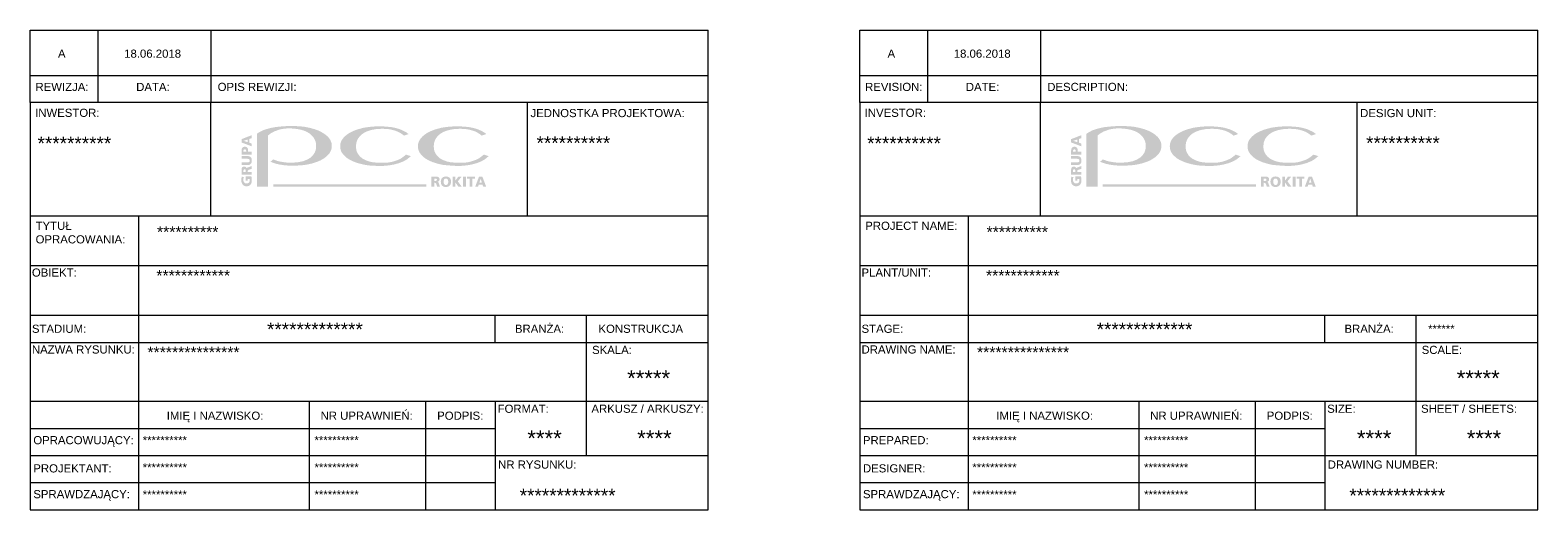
# Model space of a CAD drawing. Header units: metres. Extents: x 544 to 878, y 13 to 119.
import ezdxf

# ---------------------------------------------------------------- set-up
doc = ezdxf.new("R2010")
doc.units = ezdxf.units.M
doc.layers.add('GRAFIK', color=7, linetype='Continuous')
doc.layers.add('OPIS TABELI 2', color=7, linetype='Continuous')
doc.layers.add('RAMKA', color=7, linetype='Continuous', lineweight=18)
doc.styles.add('arial', font='arial.ttf', dxfattribs={"height": 2})

# ---------------------------------------------------------------- blocks, each defined once
blk = doc.blocks.new('LOGO')
h = blk.add_hatch(color=30)
h.paths.add_polyline_path([(23.7, 4.18), (24.61, 4.49), (24.25, 4.78), (23.85, 5.01), (23.4, 5.23), (22.87, 5.46), (22.44, 5.59), (21.89, 5.74), (21.07, 5.9), (20.13, 5.98), (19.44, 6.03), (18.66, 6.05), (17.9, 6.02), (16.67, 5.92), (15.56, 5.75), (14.24, 5.39), (13.34, 5.03), (12.68, 4.69), (12.23, 4.38), (11.84, 4.06), (11.52, 3.72), (11.24, 3.36), (11.07, 3.05), (10.97, 2.75), (10.89, 2.45), (10.87, 2.08), (10.88, 1.87), (10.9, 1.62), (10.97, 1.29), (11.11, 0.93), (11.22, 0.75), (11.48, 0.38), (11.62, 0.23), (11.84, 0.01), (12.25, -0.33), (12.4, -0.44), (12.85, -0.71), (13.35, -0.94), (13.84, -1.15), (14.58, -1.39), (15.23, -1.56), (15.99, -1.72), (17.51, -1.84), (18.56, -1.91), (19.6, -1.9), (20.72, -1.8), (21.66, -1.63), (22.71, -1.35), (23.67, -0.96), (24.33, -0.58), (25.09, 0.05), (24.12, 0.36), (23.76, 0.07), (23.11, -0.41), (22.42, -0.74), (21.62, -1), (21.09, -1.14), (20.28, -1.26), (19.38, -1.29), (18.54, -1.28), (17.39, -1.17), (16.72, -1.02), (16.04, -0.78), (15.37, -0.44), (14.96, -0.11), (14.59, 0.29), (14.32, 0.75), (14.16, 1.12), (14.07, 1.6), (14.05, 2.16), (14.14, 2.81), (14.31, 3.29), (14.49, 3.64), (14.75, 3.97), (15.05, 4.29), (15.35, 4.53), (15.79, 4.81), (16.27, 5.03), (16.84, 5.23), (17.34, 5.35), (18, 5.47), (18.55, 5.53), (19.02, 5.54), (19.51, 5.55), (20.01, 5.52), (20.56, 5.48), (20.97, 5.41), (21.28, 5.35), (21.83, 5.2), (22.42, 4.99), (22.83, 4.78), (23.32, 4.47), (23.48, 4.34)])
h.paths.add_polyline_path([(8.06, 4.18), (8.97, 4.49), (8.61, 4.78), (8.21, 5.01), (7.76, 5.23), (7.23, 5.46), (6.8, 5.59), (6.25, 5.74), (5.43, 5.9), (4.49, 5.98), (3.8, 6.03), (3.02, 6.05), (2.26, 6.02), (1.03, 5.92), (-0.08, 5.75), (-1.4, 5.39), (-2.3, 5.03), (-2.96, 4.69), (-3.41, 4.38), (-3.8, 4.06), (-4.12, 3.72), (-4.4, 3.36), (-4.56, 3.05), (-4.67, 2.75), (-4.75, 2.45), (-4.77, 2.08), (-4.76, 1.87), (-4.74, 1.62), (-4.67, 1.29), (-4.53, 0.93), (-4.42, 0.75), (-4.16, 0.38), (-4.01, 0.23), (-3.79, 0.01), (-3.39, -0.33), (-3.24, -0.44), (-2.79, -0.71), (-2.29, -0.94), (-1.8, -1.15), (-1.06, -1.39), (-0.41, -1.56), (0.35, -1.72), (1.25, -1.84), (1.85, -1.88), (2.92, -1.91), (3.96, -1.9), (5.09, -1.8), (6.02, -1.63), (7.07, -1.35), (8.03, -0.96), (8.69, -0.58), (9.45, 0.05), (8.48, 0.36), (8.12, 0.07), (7.47, -0.41), (6.78, -0.74), (5.99, -1), (5.46, -1.14), (4.65, -1.26), (3.74, -1.29), (2.91, -1.28), (1.75, -1.17), (1.08, -1.02), (0.4, -0.78), (-0.27, -0.44), (-0.68, -0.11), (-1.05, 0.29), (-1.32, 0.75), (-1.48, 1.12), (-1.57, 1.6), (-1.59, 2.16), (-1.5, 2.81), (-1.33, 3.29), (-1.14, 3.64), (-0.88, 3.97), (-0.59, 4.29), (-0.29, 4.53), (0.15, 4.81), (0.63, 5.03), (1.2, 5.23), (1.7, 5.35), (2.36, 5.47), (2.92, 5.53), (3.38, 5.54), (3.87, 5.55), (4.37, 5.52), (4.93, 5.48), (5.33, 5.41), (5.64, 5.35), (6.19, 5.2), (6.78, 4.99), (7.19, 4.78), (7.68, 4.47), (7.84, 4.34)])
h.paths.add_polyline_path([(-21.53, 4.55), (-21.53, -6.11), (-19.29, -6.11), (-19.29, 4.19), (-18.94, 4.48), (-18.56, 4.73), (-18.06, 5), (-16.94, 5.41), (-16.36, 5.52), (-15.78, 5.6), (-15.11, 5.63), (-14.48, 5.61), (-13.86, 5.56), (-13.26, 5.48), (-12.62, 5.35), (-12.06, 5.18), (-11.66, 5.02), (-11.26, 4.81), (-10.82, 4.53), (-10.49, 4.21), (-10.16, 3.84), (-9.94, 3.48), (-9.74, 3.04), (-9.62, 2.55), (-9.6, 1.93), (-9.68, 1.33), (-9.89, 0.75), (-10.21, 0.28), (-10.71, -0.23), (-11.36, -0.62), (-12.23, -0.97), (-13.18, -1.16), (-14.03, -1.23), (-14.82, -1.24), (-15.45, -1.24), (-16.08, -1.17), (-16.74, -1.06), (-17.37, -0.92), (-17.93, -0.71), (-18.24, -0.61), (-18.78, -1.07), (-18.33, -1.26), (-17.64, -1.48), (-16.92, -1.64), (-15.98, -1.78), (-14.96, -1.86), (-13.78, -1.85), (-12.65, -1.8), (-11.96, -1.72), (-11.24, -1.6), (-10.44, -1.42), (-9.8, -1.22), (-9.24, -1.02), (-8.73, -0.8), (-8.28, -0.55), (-7.86, -0.27), (-7.52, -0.01), (-7.16, 0.35), (-6.93, 0.63), (-6.73, 0.96), (-6.56, 1.36), (-6.47, 1.82), (-6.45, 2.38), (-6.56, 2.87), (-6.82, 3.41), (-7.18, 3.88), (-7.61, 4.28), (-8.17, 4.68), (-8.66, 4.95), (-9.18, 5.2), (-9.94, 5.48), (-10.87, 5.73), (-11.82, 5.93), (-12.83, 6.05), (-13.99, 6.1), (-15.24, 6.11), (-16.55, 6.02), (-17.83, 5.89), (-18.79, 5.7), (-19.71, 5.45), (-20.43, 5.19), (-21.2, 4.77)])
at = {"true_color": 0xff6600}
h = blk.add_hatch(color=30, dxfattribs=at)
h.paths.add_polyline_path([(23.7, 4.18), (24.61, 4.49), (24.25, 4.78), (23.85, 5.01), (23.4, 5.23), (22.87, 5.46), (22.44, 5.59), (21.89, 5.74), (21.07, 5.9), (20.13, 5.98), (19.44, 6.03), (18.66, 6.05), (17.9, 6.02), (16.67, 5.92), (15.56, 5.75), (14.24, 5.39), (13.34, 5.03), (12.68, 4.69), (12.23, 4.38), (11.84, 4.06), (11.52, 3.72), (11.24, 3.36), (11.07, 3.05), (10.97, 2.75), (10.89, 2.45), (10.87, 2.08), (10.88, 1.87), (10.9, 1.62), (10.97, 1.29), (11.11, 0.93), (11.22, 0.75), (11.48, 0.38), (11.62, 0.23), (11.84, 0.01), (12.25, -0.33), (12.4, -0.44), (12.85, -0.71), (13.35, -0.94), (13.84, -1.15), (14.58, -1.39), (15.23, -1.56), (15.99, -1.72), (17.51, -1.84), (18.56, -1.91), (19.6, -1.9), (20.72, -1.8), (21.66, -1.63), (22.71, -1.35), (23.67, -0.96), (24.33, -0.58), (25.09, 0.05), (24.12, 0.36), (23.76, 0.07), (23.11, -0.41), (22.42, -0.74), (21.62, -1), (21.09, -1.14), (20.28, -1.26), (19.38, -1.29), (18.54, -1.28), (17.39, -1.17), (16.72, -1.02), (16.04, -0.78), (15.37, -0.44), (14.96, -0.11), (14.59, 0.29), (14.32, 0.75), (14.16, 1.12), (14.07, 1.6), (14.05, 2.16), (14.14, 2.81), (14.31, 3.29), (14.49, 3.64), (14.75, 3.97), (15.05, 4.29), (15.35, 4.53), (15.79, 4.81), (16.27, 5.03), (16.84, 5.23), (17.34, 5.35), (18, 5.47), (18.55, 5.53), (19.02, 5.54), (19.51, 5.55), (20.01, 5.52), (20.56, 5.48), (20.97, 5.41), (21.28, 5.35), (21.83, 5.2), (22.42, 4.99), (22.83, 4.78), (23.32, 4.47), (23.48, 4.34)])
h.paths.add_polyline_path([(8.06, 4.18), (8.97, 4.49), (8.61, 4.78), (8.21, 5.01), (7.76, 5.23), (7.23, 5.46), (6.8, 5.59), (6.25, 5.74), (5.43, 5.9), (4.49, 5.98), (3.8, 6.03), (3.02, 6.05), (2.26, 6.02), (1.03, 5.92), (-0.08, 5.75), (-1.4, 5.39), (-2.3, 5.03), (-2.96, 4.69), (-3.41, 4.38), (-3.8, 4.06), (-4.12, 3.72), (-4.4, 3.36), (-4.56, 3.05), (-4.67, 2.75), (-4.75, 2.45), (-4.77, 2.08), (-4.76, 1.87), (-4.74, 1.62), (-4.67, 1.29), (-4.53, 0.93), (-4.42, 0.75), (-4.16, 0.38), (-4.01, 0.23), (-3.79, 0.01), (-3.39, -0.33), (-3.24, -0.44), (-2.79, -0.71), (-2.29, -0.94), (-1.8, -1.15), (-1.06, -1.39), (-0.41, -1.56), (0.35, -1.72), (1.25, -1.84), (1.85, -1.88), (2.92, -1.91), (3.96, -1.9), (5.09, -1.8), (6.02, -1.63), (7.07, -1.35), (8.03, -0.96), (8.69, -0.58), (9.45, 0.05), (8.48, 0.36), (8.12, 0.07), (7.47, -0.41), (6.78, -0.74), (5.99, -1), (5.46, -1.14), (4.65, -1.26), (3.74, -1.29), (2.91, -1.28), (1.75, -1.17), (1.08, -1.02), (0.4, -0.78), (-0.27, -0.44), (-0.68, -0.11), (-1.05, 0.29), (-1.32, 0.75), (-1.48, 1.12), (-1.57, 1.6), (-1.59, 2.16), (-1.5, 2.81), (-1.33, 3.29), (-1.14, 3.64), (-0.88, 3.97), (-0.59, 4.29), (-0.29, 4.53), (0.15, 4.81), (0.63, 5.03), (1.2, 5.23), (1.7, 5.35), (2.36, 5.47), (2.92, 5.53), (3.38, 5.54), (3.87, 5.55), (4.37, 5.52), (4.93, 5.48), (5.33, 5.41), (5.64, 5.35), (6.19, 5.2), (6.78, 4.99), (7.19, 4.78), (7.68, 4.47), (7.84, 4.34)])
h.paths.add_polyline_path([(-21.53, 4.55), (-21.53, -6.11), (-19.29, -6.11), (-19.29, 4.19), (-18.94, 4.48), (-18.56, 4.73), (-18.06, 5), (-16.94, 5.41), (-16.36, 5.52), (-15.78, 5.6), (-15.11, 5.63), (-14.48, 5.61), (-13.86, 5.56), (-13.26, 5.48), (-12.62, 5.35), (-12.06, 5.18), (-11.66, 5.02), (-11.26, 4.81), (-10.82, 4.53), (-10.49, 4.21), (-10.16, 3.84), (-9.94, 3.48), (-9.74, 3.04), (-9.62, 2.55), (-9.6, 1.93), (-9.68, 1.33), (-9.89, 0.75), (-10.21, 0.28), (-10.71, -0.23), (-11.36, -0.62), (-12.23, -0.97), (-13.18, -1.16), (-14.03, -1.23), (-14.82, -1.24), (-15.45, -1.24), (-16.08, -1.17), (-16.74, -1.06), (-17.37, -0.92), (-17.93, -0.71), (-18.24, -0.61), (-18.78, -1.07), (-18.33, -1.26), (-17.64, -1.48), (-16.92, -1.64), (-15.98, -1.78), (-14.96, -1.86), (-13.78, -1.85), (-12.65, -1.8), (-11.96, -1.72), (-11.24, -1.6), (-10.44, -1.42), (-9.8, -1.22), (-9.24, -1.02), (-8.73, -0.8), (-8.28, -0.55), (-7.86, -0.27), (-7.52, -0.01), (-7.16, 0.35), (-6.93, 0.63), (-6.73, 0.96), (-6.56, 1.36), (-6.47, 1.82), (-6.45, 2.38), (-6.56, 2.87), (-6.82, 3.41), (-7.18, 3.88), (-7.61, 4.28), (-8.17, 4.68), (-8.66, 4.95), (-9.18, 5.2), (-9.94, 5.48), (-10.87, 5.73), (-11.82, 5.93), (-12.83, 6.05), (-13.99, 6.1), (-15.24, 6.11), (-16.55, 6.02), (-17.83, 5.89), (-18.79, 5.7), (-19.71, 5.45), (-20.43, 5.19), (-21.2, 4.77)])
at = {"true_color": 0x012a7b}
h = blk.add_hatch(color=166, dxfattribs=at)
h.paths.add_polyline_path([(-24.56, -4.09), (-24.57, -4.12), (-24.57, -4.14), (-24.58, -4.16), (-24.58, -4.17), (-24.59, -4.18), (-24.59, -4.2), (-24.59, -4.21), (-24.6, -4.22), (-24.6, -4.24), (-24.6, -4.25), (-24.61, -4.27), (-24.61, -4.28), (-24.61, -4.3), (-24.61, -4.31), (-24.62, -4.32), (-24.62, -4.34), (-24.62, -4.35), (-24.62, -4.37), (-24.63, -4.38), (-24.63, -4.4), (-24.63, -4.41), (-24.63, -4.42), (-24.63, -4.44), (-24.63, -4.45), (-24.64, -4.47), (-24.64, -4.48), (-24.64, -4.49), (-24.64, -4.51), (-24.64, -4.52), (-24.64, -4.53), (-24.64, -4.54), (-24.64, -4.56), (-24.64, -4.57), (-24.64, -4.58), (-24.64, -4.59), (-24.65, -4.61), (-24.65, -4.62), (-24.65, -4.63), (-24.65, -4.64), (-24.65, -4.65), (-24.65, -4.66), (-24.65, -4.67), (-24.65, -4.68), (-24.65, -4.69), (-24.65, -4.7), (-24.65, -4.72), (-24.65, -4.76), (-24.65, -4.8), (-24.64, -4.85), (-24.64, -4.89), (-24.64, -4.93), (-24.63, -4.98), (-24.63, -5.02), (-24.62, -5.06), (-24.62, -5.1), (-24.61, -5.14), (-24.6, -5.18), (-24.59, -5.22), (-24.58, -5.26), (-24.57, -5.3), (-24.56, -5.34), (-24.54, -5.38), (-24.53, -5.41), (-24.51, -5.44), (-24.5, -5.48), (-24.48, -5.51), (-24.46, -5.54), (-24.44, -5.57), (-24.42, -5.6), (-24.4, -5.63), (-24.38, -5.66), (-24.36, -5.69), (-24.34, -5.71), (-24.31, -5.74), (-24.28, -5.76), (-24.26, -5.78), (-24.23, -5.81), (-24.2, -5.83), (-24.17, -5.85), (-24.14, -5.87), (-24.11, -5.88), (-24.07, -5.9), (-24.04, -5.91), (-24.01, -5.93), (-23.97, -5.94), (-23.93, -5.95), (-23.89, -5.96), (-23.85, -5.97), (-23.81, -5.98), (-23.77, -5.99), (-23.72, -5.99), (-23.68, -5.99), (-23.63, -5.99), (-23.58, -6), (-23.54, -5.99), (-23.49, -5.99), (-23.44, -5.99), (-23.4, -5.98), (-23.36, -5.98), (-23.32, -5.97), (-23.28, -5.96), (-23.24, -5.95), (-23.2, -5.94), (-23.16, -5.92), (-23.13, -5.91), (-23.09, -5.89), (-23.06, -5.87), (-23.03, -5.85), (-23, -5.83), (-22.97, -5.81), (-22.94, -5.79), (-22.91, -5.77), (-22.89, -5.74), (-22.86, -5.72), (-22.84, -5.7), (-22.81, -5.67), (-22.79, -5.64), (-22.77, -5.61), (-22.75, -5.59), (-22.73, -5.56), (-22.71, -5.53), (-22.7, -5.5), (-22.68, -5.47), (-22.67, -5.44), (-22.65, -5.4), (-22.64, -5.37), (-22.62, -5.34), (-22.61, -5.31), (-22.6, -5.27), (-22.59, -5.24), (-22.58, -5.2), (-22.58, -5.17), (-22.57, -5.13), (-22.56, -5.1), (-22.56, -5.06), (-22.55, -5.03), (-22.55, -4.99), (-22.54, -4.96), (-22.54, -4.93), (-22.54, -4.89), (-22.54, -4.86), (-22.54, -4.83), (-22.54, -4.8), (-22.54, -4.78), (-22.54, -4.75), (-22.54, -4.72), (-22.54, -4.7), (-22.54, -4.67), (-22.54, -4.64), (-22.54, -4.61), (-22.54, -4.58), (-22.55, -4.55), (-22.55, -4.52), (-22.55, -4.49), (-22.55, -4.46), (-22.56, -4.42), (-22.56, -4.39), (-22.56, -4.35), (-22.57, -4.32), (-22.58, -4.28), (-22.58, -4.24), (-22.59, -4.19), (-22.61, -4.13), (-22.63, -4.03), (-23.76, -4.03), (-23.76, -4.88), (-23.38, -4.88), (-23.38, -4.56), (-22.98, -4.56), (-22.96, -4.59), (-22.96, -4.61), (-22.95, -4.63), (-22.95, -4.65), (-22.95, -4.66), (-22.95, -4.67), (-22.94, -4.68), (-22.94, -4.7), (-22.94, -4.72), (-22.94, -4.73), (-22.94, -4.76), (-22.94, -4.78), (-22.94, -4.8), (-22.94, -4.83), (-22.95, -4.85), (-22.95, -4.87), (-22.95, -4.9), (-22.96, -4.92), (-22.96, -4.94), (-22.97, -4.96), (-22.97, -4.99), (-22.98, -5.01), (-22.99, -5.03), (-22.99, -5.05), (-23, -5.07), (-23.01, -5.09), (-23.02, -5.11), (-23.03, -5.13), (-23.04, -5.14), (-23.05, -5.16), (-23.06, -5.18), (-23.07, -5.2), (-23.09, -5.21), (-23.1, -5.23), (-23.11, -5.24), (-23.13, -5.26), (-23.14, -5.27), (-23.16, -5.29), (-23.17, -5.3), (-23.19, -5.31), (-23.2, -5.32), (-23.22, -5.33), (-23.24, -5.35), (-23.26, -5.36), (-23.28, -5.37), (-23.3, -5.37), (-23.32, -5.38), (-23.34, -5.39), (-23.36, -5.4), (-23.38, -5.41), (-23.4, -5.41), (-23.42, -5.42), (-23.44, -5.42), (-23.46, -5.43), (-23.49, -5.43), (-23.51, -5.43), (-23.53, -5.43), (-23.56, -5.43), (-23.59, -5.43), (-23.61, -5.43), (-23.64, -5.43), (-23.67, -5.43), (-23.7, -5.43), (-23.72, -5.42), (-23.75, -5.42), (-23.77, -5.41), (-23.8, -5.41), (-23.82, -5.4), (-23.84, -5.39), (-23.87, -5.38), (-23.89, -5.37), (-23.91, -5.36), (-23.93, -5.35), (-23.95, -5.34), (-23.97, -5.32), (-23.98, -5.31), (-24, -5.3), (-24.02, -5.28), (-24.03, -5.27), (-24.05, -5.25), (-24.06, -5.23), (-24.08, -5.22), (-24.09, -5.2), (-24.1, -5.18), (-24.12, -5.16), (-24.13, -5.14), (-24.14, -5.12), (-24.15, -5.1), (-24.16, -5.08), (-24.17, -5.06), (-24.18, -5.04), (-24.19, -5.01), (-24.19, -4.99), (-24.2, -4.97), (-24.21, -4.94), (-24.21, -4.92), (-24.22, -4.89), (-24.22, -4.87), (-24.23, -4.84), (-24.23, -4.82), (-24.23, -4.79), (-24.24, -4.77), (-24.24, -4.74), (-24.24, -4.71), (-24.24, -4.69), (-24.24, -4.66), (-24.24, -4.63), (-24.24, -4.62), (-24.24, -4.6), (-24.24, -4.58), (-24.24, -4.56), (-24.24, -4.54), (-24.24, -4.52), (-24.23, -4.51), (-24.23, -4.49), (-24.23, -4.46), (-24.22, -4.44), (-24.22, -4.42), (-24.22, -4.4), (-24.21, -4.38), (-24.21, -4.35), (-24.2, -4.33), (-24.19, -4.31), (-24.18, -4.29), (-24.18, -4.26), (-24.17, -4.24), (-24.16, -4.22), (-24.14, -4.18), (-24.11, -4.13)])
h.paths.add_polyline_path([(-22.57, -3.66), (-22.57, -3.12), (-23.38, -3.12), (-23.38, -3), (-23.38, -2.98), (-23.38, -2.96), (-23.37, -2.95), (-23.37, -2.93), (-23.37, -2.93), (-23.37, -2.91), (-23.37, -2.91), (-23.37, -2.89), (-23.36, -2.89), (-23.36, -2.87), (-23.36, -2.87), (-23.35, -2.86), (-23.35, -2.85), (-23.34, -2.84), (-23.34, -2.83), (-23.33, -2.82), (-23.33, -2.82), (-23.32, -2.81), (-23.31, -2.8), (-23.31, -2.79), (-23.3, -2.79), (-23.29, -2.78), (-23.28, -2.77), (-23.27, -2.76), (-23.26, -2.76), (-23.25, -2.75), (-23.25, -2.75), (-23.24, -2.74), (-23.23, -2.74), (-23.22, -2.73), (-23.22, -2.73), (-23.21, -2.72), (-23.2, -2.72), (-23.18, -2.71), (-23.18, -2.71), (-23.17, -2.71), (-23.16, -2.7), (-23.14, -2.69), (-23.13, -2.69), (-23.11, -2.68), (-23.1, -2.67), (-23.08, -2.67), (-23.06, -2.66), (-23.04, -2.66), (-23.02, -2.65), (-22.99, -2.64), (-22.94, -2.62), (-22.57, -2.51), (-22.57, -1.94), (-23.13, -2.14), (-23.16, -2.15), (-23.18, -2.16), (-23.2, -2.17), (-23.22, -2.17), (-23.23, -2.18), (-23.24, -2.18), (-23.26, -2.19), (-23.27, -2.19), (-23.28, -2.2), (-23.29, -2.2), (-23.31, -2.2), (-23.32, -2.21), (-23.33, -2.21), (-23.34, -2.22), (-23.35, -2.22), (-23.36, -2.23), (-23.38, -2.23), (-23.39, -2.24), (-23.4, -2.24), (-23.41, -2.24), (-23.42, -2.25), (-23.43, -2.25), (-23.44, -2.26), (-23.44, -2.26), (-23.45, -2.27), (-23.46, -2.27), (-23.47, -2.28), (-23.48, -2.29), (-23.49, -2.29), (-23.49, -2.3), (-23.5, -2.3), (-23.51, -2.31), (-23.51, -2.32), (-23.53, -2.33), (-23.53, -2.34), (-23.54, -2.34), (-23.54, -2.35), (-23.55, -2.36), (-23.55, -2.37), (-23.56, -2.38), (-23.56, -2.39), (-23.57, -2.4), (-23.58, -2.43), (-23.58, -2.43), (-23.6, -2.35), (-23.62, -2.31), (-23.64, -2.28), (-23.65, -2.25), (-23.67, -2.23), (-23.68, -2.21), (-23.7, -2.18), (-23.72, -2.17), (-23.74, -2.15), (-23.76, -2.13), (-23.78, -2.12), (-23.81, -2.1), (-23.83, -2.09), (-23.86, -2.08), (-23.88, -2.07), (-23.91, -2.06), (-23.94, -2.05), (-23.97, -2.04), (-24, -2.04), (-24.03, -2.04), (-24.06, -2.04), (-24.09, -2.04), (-24.12, -2.04), (-24.14, -2.04), (-24.16, -2.04), (-24.18, -2.04), (-24.2, -2.04), (-24.22, -2.05), (-24.24, -2.05), (-24.26, -2.06), (-24.28, -2.06), (-24.29, -2.07), (-24.31, -2.08), (-24.33, -2.09), (-24.34, -2.1), (-24.36, -2.1), (-24.37, -2.11), (-24.39, -2.12), (-24.4, -2.14), (-24.41, -2.15), (-24.43, -2.16), (-24.44, -2.17), (-24.45, -2.18), (-24.46, -2.2), (-24.48, -2.21), (-24.49, -2.23), (-24.5, -2.24), (-24.51, -2.26), (-24.52, -2.27), (-24.53, -2.29), (-24.53, -2.31), (-24.54, -2.33), (-24.55, -2.34), (-24.56, -2.36), (-24.56, -2.38), (-24.57, -2.4), (-24.58, -2.42), (-24.58, -2.44), (-24.59, -2.46), (-24.59, -2.48), (-24.6, -2.5), (-24.6, -2.52), (-24.6, -2.54), (-24.6, -2.56), (-24.61, -2.58), (-24.61, -2.61), (-24.61, -2.64), (-24.61, -2.69), (-24.61, -3.66)])
h.paths.add_polyline_path([(-24.23, -3.12), (-24.23, -2.98), (-24.23, -2.94), (-24.23, -2.93), (-24.23, -2.91), (-24.22, -2.9), (-24.22, -2.89), (-24.22, -2.89), (-24.22, -2.87), (-24.22, -2.86), (-24.22, -2.86), (-24.22, -2.85), (-24.22, -2.84), (-24.22, -2.83), (-24.22, -2.82), (-24.22, -2.81), (-24.21, -2.8), (-24.21, -2.79), (-24.21, -2.78), (-24.21, -2.77), (-24.21, -2.76), (-24.2, -2.75), (-24.2, -2.74), (-24.2, -2.73), (-24.2, -2.72), (-24.19, -2.71), (-24.19, -2.7), (-24.18, -2.69), (-24.18, -2.69), (-24.17, -2.67), (-24.17, -2.67), (-24.16, -2.66), (-24.16, -2.65), (-24.15, -2.64), (-24.15, -2.64), (-24.14, -2.63), (-24.13, -2.62), (-24.12, -2.62), (-24.12, -2.61), (-24.11, -2.61), (-24.1, -2.6), (-24.09, -2.6), (-24.08, -2.59), (-24.07, -2.59), (-24.07, -2.59), (-24.06, -2.58), (-24.05, -2.58), (-24.04, -2.58), (-24.02, -2.58), (-24.01, -2.58), (-24.01, -2.58), (-24, -2.58), (-23.99, -2.58), (-23.97, -2.58), (-23.97, -2.58), (-23.96, -2.58), (-23.95, -2.58), (-23.93, -2.58), (-23.93, -2.59), (-23.92, -2.59), (-23.91, -2.59), (-23.9, -2.59), (-23.89, -2.6), (-23.88, -2.6), (-23.87, -2.61), (-23.87, -2.62), (-23.86, -2.62), (-23.85, -2.63), (-23.84, -2.64), (-23.83, -2.65), (-23.83, -2.65), (-23.82, -2.67), (-23.82, -2.67), (-23.81, -2.68), (-23.81, -2.69), (-23.8, -2.7), (-23.8, -2.71), (-23.79, -2.72), (-23.79, -2.73), (-23.79, -2.74), (-23.78, -2.75), (-23.78, -2.76), (-23.78, -2.77), (-23.77, -2.78), (-23.77, -2.79), (-23.77, -2.8), (-23.77, -2.81), (-23.77, -2.82), (-23.77, -2.83), (-23.77, -2.84), (-23.77, -2.85), (-23.77, -2.85), (-23.77, -2.86), (-23.77, -2.88), (-23.77, -2.88), (-23.77, -2.89), (-23.77, -2.9), (-23.76, -2.91), (-23.76, -2.92), (-23.76, -2.93), (-23.76, -2.95), (-23.76, -2.98), (-23.76, -3.12)], flags=16)
h.paths.add_polyline_path([(-24.61, 0.06), (-24.61, -0.48), (-23.44, -0.48), (-23.4, -0.48), (-23.37, -0.48), (-23.36, -0.49), (-23.34, -0.49), (-23.32, -0.49), (-23.32, -0.49), (-23.31, -0.49), (-23.29, -0.49), (-23.28, -0.49), (-23.27, -0.5), (-23.26, -0.5), (-23.25, -0.5), (-23.23, -0.5), (-23.22, -0.5), (-23.22, -0.5), (-23.2, -0.51), (-23.19, -0.51), (-23.18, -0.51), (-23.18, -0.52), (-23.16, -0.52), (-23.15, -0.53), (-23.14, -0.53), (-23.14, -0.53), (-23.12, -0.54), (-23.11, -0.54), (-23.11, -0.55), (-23.1, -0.55), (-23.09, -0.55), (-23.08, -0.56), (-23.07, -0.56), (-23.07, -0.57), (-23.06, -0.58), (-23.05, -0.58), (-23.04, -0.59), (-23.04, -0.59), (-23.03, -0.6), (-23.02, -0.61), (-23.01, -0.61), (-23.01, -0.62), (-23, -0.63), (-22.99, -0.64), (-22.99, -0.64), (-22.99, -0.65), (-22.98, -0.66), (-22.97, -0.67), (-22.97, -0.68), (-22.97, -0.68), (-22.96, -0.7), (-22.96, -0.71), (-22.96, -0.72), (-22.95, -0.72), (-22.95, -0.74), (-22.95, -0.75), (-22.95, -0.76), (-22.95, -0.77), (-22.94, -0.78), (-22.94, -0.8), (-22.94, -0.81), (-22.94, -0.82), (-22.94, -0.83), (-22.94, -0.85), (-22.94, -0.87), (-22.94, -0.88), (-22.95, -0.9), (-22.95, -0.92), (-22.95, -0.93), (-22.95, -0.94), (-22.96, -0.96), (-22.96, -0.97), (-22.97, -0.98), (-22.97, -1), (-22.98, -1.01), (-22.99, -1.02), (-22.99, -1.03), (-23, -1.04), (-23.01, -1.05), (-23.02, -1.06), (-23.03, -1.07), (-23.04, -1.08), (-23.05, -1.08), (-23.06, -1.09), (-23.07, -1.1), (-23.08, -1.11), (-23.09, -1.11), (-23.1, -1.12), (-23.11, -1.13), (-23.12, -1.13), (-23.14, -1.14), (-23.15, -1.14), (-23.16, -1.15), (-23.18, -1.15), (-23.19, -1.16), (-23.2, -1.16), (-23.22, -1.16), (-23.23, -1.17), (-23.25, -1.17), (-23.26, -1.17), (-23.28, -1.17), (-23.29, -1.18), (-23.31, -1.18), (-23.32, -1.18), (-23.34, -1.18), (-23.36, -1.18), (-23.37, -1.18), (-23.4, -1.18), (-23.44, -1.18), (-24.61, -1.18), (-24.61, -1.73), (-23.35, -1.73), (-23.27, -1.73), (-23.22, -1.72), (-23.18, -1.72), (-23.15, -1.71), (-23.12, -1.71), (-23.09, -1.7), (-23.06, -1.69), (-23.04, -1.68), (-23.01, -1.67), (-22.98, -1.66), (-22.96, -1.65), (-22.93, -1.64), (-22.91, -1.63), (-22.89, -1.62), (-22.87, -1.6), (-22.85, -1.59), (-22.83, -1.57), (-22.8, -1.55), (-22.79, -1.54), (-22.77, -1.52), (-22.75, -1.5), (-22.73, -1.48), (-22.72, -1.46), (-22.7, -1.44), (-22.69, -1.42), (-22.67, -1.4), (-22.66, -1.37), (-22.65, -1.35), (-22.63, -1.33), (-22.62, -1.3), (-22.61, -1.28), (-22.6, -1.25), (-22.59, -1.22), (-22.59, -1.2), (-22.58, -1.17), (-22.57, -1.14), (-22.56, -1.11), (-22.56, -1.08), (-22.55, -1.05), (-22.55, -1.02), (-22.55, -0.99), (-22.54, -0.96), (-22.54, -0.93), (-22.54, -0.9), (-22.54, -0.87), (-22.54, -0.83), (-22.54, -0.8), (-22.54, -0.77), (-22.54, -0.74), (-22.54, -0.7), (-22.55, -0.67), (-22.55, -0.64), (-22.55, -0.61), (-22.56, -0.58), (-22.56, -0.55), (-22.57, -0.53), (-22.58, -0.5), (-22.59, -0.47), (-22.59, -0.44), (-22.6, -0.42), (-22.61, -0.39), (-22.62, -0.36), (-22.63, -0.34), (-22.65, -0.32), (-22.66, -0.29), (-22.67, -0.27), (-22.69, -0.25), (-22.7, -0.23), (-22.72, -0.21), (-22.73, -0.19), (-22.75, -0.17), (-22.77, -0.15), (-22.79, -0.13), (-22.8, -0.11), (-22.83, -0.1), (-22.85, -0.08), (-22.87, -0.07), (-22.89, -0.05), (-22.91, -0.04), (-22.93, -0.03), (-22.96, -0.02), (-22.98, 0), (-23.01, 0.01), (-23.04, 0.02), (-23.06, 0.02), (-23.09, 0.03), (-23.12, 0.04), (-23.15, 0.04), (-23.18, 0.05), (-23.22, 0.05), (-23.27, 0.06), (-23.35, 0.06)])
h.paths.add_polyline_path([(-22.57, 0.38), (-22.57, 0.92), (-23.28, 0.92), (-23.28, 1.13), (-23.29, 1.28), (-23.3, 1.36), (-23.31, 1.42), (-23.33, 1.48), (-23.34, 1.52), (-23.36, 1.57), (-23.38, 1.62), (-23.4, 1.66), (-23.43, 1.7), (-23.46, 1.73), (-23.49, 1.77), (-23.52, 1.8), (-23.55, 1.83), (-23.59, 1.85), (-23.63, 1.87), (-23.67, 1.89), (-23.71, 1.91), (-23.75, 1.92), (-23.79, 1.93), (-23.84, 1.94), (-23.89, 1.94), (-23.94, 1.94), (-24, 1.94), (-24.05, 1.94), (-24.11, 1.93), (-24.15, 1.92), (-24.2, 1.91), (-24.24, 1.89), (-24.28, 1.87), (-24.32, 1.85), (-24.36, 1.82), (-24.39, 1.79), (-24.42, 1.76), (-24.45, 1.72), (-24.48, 1.69), (-24.5, 1.65), (-24.52, 1.6), (-24.54, 1.55), (-24.56, 1.5), (-24.57, 1.44), (-24.59, 1.38), (-24.6, 1.31), (-24.61, 1.21), (-24.61, 1.03), (-24.61, 0.38)])
h.paths.add_polyline_path([(-24.23, 0.92), (-24.23, 1.07), (-24.23, 1.09), (-24.23, 1.11), (-24.22, 1.12), (-24.22, 1.13), (-24.22, 1.13), (-24.22, 1.14), (-24.22, 1.16), (-24.22, 1.17), (-24.22, 1.18), (-24.22, 1.19), (-24.21, 1.2), (-24.21, 1.21), (-24.21, 1.22), (-24.21, 1.23), (-24.2, 1.24), (-24.2, 1.25), (-24.2, 1.25), (-24.19, 1.26), (-24.19, 1.27), (-24.18, 1.28), (-24.18, 1.29), (-24.17, 1.3), (-24.17, 1.3), (-24.16, 1.31), (-24.16, 1.32), (-24.15, 1.33), (-24.14, 1.34), (-24.13, 1.34), (-24.12, 1.35), (-24.12, 1.35), (-24.11, 1.36), (-24.1, 1.36), (-24.09, 1.37), (-24.09, 1.37), (-24.07, 1.38), (-24.07, 1.38), (-24.06, 1.39), (-24.05, 1.39), (-24.03, 1.39), (-24.03, 1.39), (-24.01, 1.4), (-24.01, 1.4), (-24, 1.4), (-23.99, 1.4), (-23.98, 1.4), (-23.97, 1.4), (-23.96, 1.4), (-23.95, 1.4), (-23.94, 1.4), (-23.93, 1.4), (-23.93, 1.4), (-23.91, 1.4), (-23.9, 1.4), (-23.9, 1.4), (-23.89, 1.4), (-23.88, 1.4), (-23.87, 1.39), (-23.86, 1.39), (-23.85, 1.39), (-23.84, 1.38), (-23.83, 1.38), (-23.82, 1.38), (-23.81, 1.37), (-23.8, 1.37), (-23.79, 1.36), (-23.78, 1.36), (-23.78, 1.35), (-23.77, 1.34), (-23.76, 1.34), (-23.75, 1.33), (-23.74, 1.32), (-23.74, 1.31), (-23.73, 1.3), (-23.73, 1.3), (-23.72, 1.29), (-23.72, 1.28), (-23.71, 1.27), (-23.71, 1.27), (-23.7, 1.25), (-23.7, 1.25), (-23.69, 1.24), (-23.69, 1.23), (-23.69, 1.22), (-23.69, 1.21), (-23.68, 1.2), (-23.68, 1.19), (-23.68, 1.18), (-23.68, 1.17), (-23.68, 1.16), (-23.67, 1.15), (-23.67, 1.13), (-23.67, 1.13), (-23.67, 1.12), (-23.67, 1.11), (-23.67, 1.09), (-23.67, 1.07), (-23.67, 0.92)], flags=16)
h.paths.add_polyline_path([(-22.57, 2.03), (-22.57, 2.58), (-23.01, 2.74), (-23.01, 3.51), (-22.57, 3.66), (-22.57, 4.26), (-24.61, 3.47), (-24.61, 2.8)])
h.paths.add_polyline_path([(-23.39, 3.38), (-23.39, 2.87), (-24.19, 3.13), (-24.19, 3.14)], flags=16)
blk.add_hatch(color=166, dxfattribs=at).paths.add_polyline_path([(12.55, -6.11), (12.55, -5.6), (-18.24, -5.6), (-18.24, -6.11)])
h = blk.add_hatch(color=166, dxfattribs=at)
h.paths.add_polyline_path([(13.58, -6.11), (14.13, -6.11), (14.13, -5.3), (14.24, -5.3), (14.27, -5.31), (14.29, -5.31), (14.3, -5.31), (14.31, -5.31), (14.32, -5.31), (14.33, -5.31), (14.34, -5.32), (14.35, -5.32), (14.36, -5.32), (14.37, -5.32), (14.38, -5.33), (14.39, -5.33), (14.4, -5.33), (14.41, -5.34), (14.41, -5.34), (14.42, -5.35), (14.43, -5.36), (14.44, -5.36), (14.45, -5.37), (14.45, -5.38), (14.46, -5.38), (14.47, -5.39), (14.48, -5.4), (14.48, -5.41), (14.49, -5.42), (14.5, -5.43), (14.5, -5.44), (14.51, -5.45), (14.52, -5.46), (14.52, -5.47), (14.53, -5.49), (14.53, -5.5), (14.54, -5.51), (14.55, -5.53), (14.55, -5.54), (14.56, -5.56), (14.57, -5.57), (14.57, -5.59), (14.58, -5.61), (14.58, -5.62), (14.59, -5.64), (14.6, -5.66), (14.61, -5.69), (14.62, -5.74), (14.74, -6.11), (15.31, -6.11), (15.11, -5.56), (15.1, -5.52), (15.09, -5.5), (15.08, -5.48), (15.08, -5.47), (15.07, -5.45), (15.07, -5.44), (15.06, -5.43), (15.06, -5.41), (15.05, -5.4), (15.05, -5.39), (15.04, -5.38), (15.04, -5.36), (15.03, -5.35), (15.03, -5.34), (15.03, -5.33), (15.02, -5.32), (15.02, -5.31), (15.01, -5.3), (15.01, -5.29), (15, -5.28), (15, -5.27), (14.99, -5.26), (14.99, -5.25), (14.98, -5.24), (14.98, -5.23), (14.97, -5.22), (14.97, -5.21), (14.96, -5.2), (14.96, -5.2), (14.95, -5.19), (14.94, -5.18), (14.94, -5.17), (14.93, -5.17), (14.92, -5.16), (14.92, -5.16), (14.91, -5.15), (14.9, -5.14), (14.9, -5.14), (14.89, -5.13), (14.88, -5.13), (14.87, -5.12), (14.86, -5.12), (14.85, -5.11), (14.82, -5.11), (14.82, -5.1), (14.9, -5.08), (14.94, -5.06), (14.97, -5.05), (14.99, -5.03), (15.02, -5.02), (15.04, -5), (15.06, -4.98), (15.08, -4.96), (15.1, -4.94), (15.12, -4.92), (15.13, -4.9), (15.15, -4.88), (15.16, -4.85), (15.17, -4.83), (15.18, -4.8), (15.19, -4.77), (15.2, -4.74), (15.2, -4.71), (15.21, -4.68), (15.21, -4.65), (15.21, -4.62), (15.21, -4.59), (15.21, -4.56), (15.21, -4.54), (15.21, -4.52), (15.21, -4.5), (15.2, -4.48), (15.2, -4.46), (15.2, -4.44), (15.19, -4.42), (15.18, -4.41), (15.18, -4.39), (15.17, -4.37), (15.16, -4.36), (15.15, -4.34), (15.14, -4.32), (15.13, -4.31), (15.12, -4.29), (15.11, -4.28), (15.1, -4.27), (15.09, -4.25), (15.08, -4.24), (15.06, -4.23), (15.05, -4.22), (15.03, -4.21), (15.02, -4.19), (15, -4.18), (14.99, -4.17), (14.97, -4.16), (14.96, -4.16), (14.94, -4.15), (14.92, -4.14), (14.9, -4.13), (14.89, -4.12), (14.87, -4.12), (14.85, -4.11), (14.83, -4.1), (14.81, -4.1), (14.79, -4.09), (14.77, -4.09), (14.75, -4.09), (14.73, -4.08), (14.71, -4.08), (14.69, -4.08), (14.66, -4.07), (14.64, -4.07), (14.61, -4.07), (14.55, -4.07), (13.58, -4.07)])
h.paths.add_polyline_path([(14.13, -4.45), (14.27, -4.45), (14.3, -4.46), (14.32, -4.46), (14.34, -4.46), (14.35, -4.46), (14.36, -4.46), (14.37, -4.46), (14.39, -4.46), (14.4, -4.46), (14.41, -4.46), (14.42, -4.46), (14.43, -4.47), (14.45, -4.47), (14.46, -4.47), (14.47, -4.47), (14.48, -4.47), (14.49, -4.48), (14.5, -4.48), (14.51, -4.48), (14.52, -4.48), (14.53, -4.49), (14.54, -4.49), (14.55, -4.5), (14.56, -4.5), (14.57, -4.5), (14.57, -4.51), (14.58, -4.51), (14.59, -4.52), (14.6, -4.52), (14.6, -4.53), (14.61, -4.54), (14.62, -4.54), (14.62, -4.55), (14.63, -4.56), (14.64, -4.56), (14.64, -4.57), (14.65, -4.58), (14.65, -4.59), (14.65, -4.6), (14.66, -4.61), (14.66, -4.62), (14.66, -4.63), (14.67, -4.64), (14.67, -4.65), (14.67, -4.66), (14.67, -4.67), (14.67, -4.68), (14.67, -4.7), (14.67, -4.71), (14.67, -4.72), (14.67, -4.74), (14.66, -4.75), (14.66, -4.76), (14.66, -4.77), (14.65, -4.78), (14.65, -4.79), (14.64, -4.8), (14.64, -4.81), (14.63, -4.82), (14.62, -4.82), (14.62, -4.83), (14.61, -4.84), (14.6, -4.85), (14.6, -4.85), (14.59, -4.86), (14.58, -4.86), (14.57, -4.87), (14.56, -4.87), (14.55, -4.88), (14.55, -4.88), (14.54, -4.89), (14.53, -4.89), (14.52, -4.89), (14.51, -4.9), (14.5, -4.9), (14.49, -4.9), (14.47, -4.91), (14.46, -4.91), (14.45, -4.91), (14.44, -4.91), (14.43, -4.91), (14.42, -4.91), (14.41, -4.91), (14.39, -4.91), (14.38, -4.92), (14.37, -4.92), (14.36, -4.92), (14.35, -4.92), (14.34, -4.92), (14.33, -4.92), (14.31, -4.92), (14.3, -4.92), (14.27, -4.92), (14.13, -4.92)], flags=16)
h.paths.add_polyline_path([(15.47, -5.17), (15.48, -5.21), (15.48, -5.25), (15.48, -5.28), (15.49, -5.32), (15.5, -5.36), (15.5, -5.39), (15.51, -5.43), (15.52, -5.46), (15.53, -5.5), (15.54, -5.53), (15.55, -5.56), (15.56, -5.59), (15.58, -5.62), (15.59, -5.65), (15.61, -5.68), (15.62, -5.71), (15.64, -5.74), (15.65, -5.77), (15.67, -5.79), (15.69, -5.82), (15.71, -5.84), (15.74, -5.86), (15.76, -5.89), (15.78, -5.91), (15.8, -5.93), (15.83, -5.95), (15.85, -5.97), (15.88, -5.98), (15.91, -6), (15.93, -6.02), (15.96, -6.03), (15.99, -6.05), (16.02, -6.06), (16.06, -6.07), (16.09, -6.09), (16.12, -6.1), (16.15, -6.11), (16.19, -6.11), (16.22, -6.12), (16.26, -6.13), (16.3, -6.13), (16.34, -6.14), (16.37, -6.14), (16.41, -6.15), (16.46, -6.15), (16.5, -6.15), (16.54, -6.15), (16.58, -6.15), (16.62, -6.14), (16.66, -6.14), (16.69, -6.13), (16.73, -6.13), (16.77, -6.12), (16.8, -6.11), (16.84, -6.11), (16.87, -6.1), (16.91, -6.09), (16.94, -6.07), (16.97, -6.06), (17, -6.05), (17.03, -6.03), (17.06, -6.02), (17.09, -6), (17.11, -5.98), (17.14, -5.97), (17.17, -5.95), (17.19, -5.93), (17.21, -5.91), (17.24, -5.89), (17.26, -5.86), (17.28, -5.84), (17.3, -5.82), (17.32, -5.79), (17.34, -5.77), (17.36, -5.74), (17.37, -5.71), (17.39, -5.68), (17.4, -5.65), (17.42, -5.62), (17.43, -5.59), (17.44, -5.56), (17.45, -5.53), (17.47, -5.5), (17.48, -5.46), (17.48, -5.43), (17.49, -5.39), (17.5, -5.36), (17.5, -5.32), (17.51, -5.28), (17.51, -5.25), (17.52, -5.21), (17.52, -5.17), (17.52, -5.13), (17.52, -5.09), (17.52, -5.05), (17.52, -5.01), (17.52, -4.97), (17.51, -4.93), (17.51, -4.89), (17.5, -4.86), (17.5, -4.82), (17.49, -4.78), (17.48, -4.75), (17.48, -4.71), (17.47, -4.68), (17.45, -4.65), (17.44, -4.62), (17.43, -4.58), (17.42, -4.55), (17.4, -4.52), (17.39, -4.5), (17.37, -4.47), (17.36, -4.44), (17.34, -4.41), (17.32, -4.39), (17.3, -4.36), (17.28, -4.34), (17.26, -4.32), (17.24, -4.29), (17.22, -4.27), (17.19, -4.25), (17.17, -4.23), (17.14, -4.21), (17.12, -4.2), (17.09, -4.18), (17.06, -4.16), (17.03, -4.15), (17, -4.13), (16.97, -4.12), (16.94, -4.11), (16.91, -4.1), (16.88, -4.08), (16.84, -4.07), (16.81, -4.07), (16.77, -4.06), (16.73, -4.05), (16.7, -4.05), (16.66, -4.04), (16.62, -4.04), (16.58, -4.04), (16.54, -4.03), (16.5, -4.03), (16.46, -4.03), (16.41, -4.04), (16.37, -4.04), (16.34, -4.04), (16.3, -4.05), (16.26, -4.05), (16.22, -4.06), (16.19, -4.07), (16.15, -4.07), (16.12, -4.08), (16.09, -4.1), (16.05, -4.11), (16.02, -4.12), (15.99, -4.13), (15.96, -4.15), (15.93, -4.16), (15.91, -4.18), (15.88, -4.2), (15.85, -4.21), (15.83, -4.23), (15.8, -4.25), (15.78, -4.27), (15.76, -4.29), (15.73, -4.32), (15.71, -4.34), (15.69, -4.36), (15.67, -4.39), (15.65, -4.41), (15.64, -4.44), (15.62, -4.47), (15.6, -4.5), (15.59, -4.52), (15.58, -4.55), (15.56, -4.58), (15.55, -4.62), (15.54, -4.65), (15.53, -4.68), (15.52, -4.71), (15.51, -4.75), (15.5, -4.78), (15.5, -4.82), (15.49, -4.86), (15.48, -4.89), (15.48, -4.93), (15.48, -4.97), (15.47, -5.01), (15.47, -5.05), (15.47, -5.08), (15.47, -5.09), (15.47, -5.1), (15.47, -5.13)])
h.paths.add_polyline_path([(16.04, -5.05), (16.04, -5.03), (16.04, -5), (16.04, -4.98), (16.04, -4.96), (16.04, -4.94), (16.05, -4.92), (16.05, -4.9), (16.05, -4.88), (16.06, -4.86), (16.06, -4.84), (16.07, -4.82), (16.07, -4.8), (16.08, -4.78), (16.08, -4.76), (16.09, -4.75), (16.1, -4.73), (16.1, -4.71), (16.11, -4.7), (16.12, -4.68), (16.13, -4.66), (16.13, -4.65), (16.14, -4.63), (16.15, -4.62), (16.16, -4.6), (16.17, -4.59), (16.18, -4.58), (16.2, -4.56), (16.21, -4.55), (16.22, -4.54), (16.23, -4.53), (16.24, -4.52), (16.26, -4.51), (16.27, -4.5), (16.29, -4.49), (16.3, -4.48), (16.32, -4.47), (16.33, -4.47), (16.35, -4.46), (16.37, -4.46), (16.38, -4.45), (16.4, -4.45), (16.42, -4.44), (16.44, -4.44), (16.46, -4.44), (16.48, -4.44), (16.5, -4.44), (16.52, -4.44), (16.54, -4.44), (16.56, -4.44), (16.58, -4.44), (16.59, -4.45), (16.61, -4.45), (16.63, -4.46), (16.65, -4.46), (16.66, -4.47), (16.68, -4.47), (16.69, -4.48), (16.71, -4.49), (16.72, -4.5), (16.74, -4.51), (16.75, -4.52), (16.76, -4.53), (16.78, -4.54), (16.79, -4.55), (16.8, -4.56), (16.81, -4.58), (16.82, -4.59), (16.83, -4.6), (16.84, -4.62), (16.85, -4.63), (16.86, -4.65), (16.87, -4.66), (16.88, -4.68), (16.88, -4.7), (16.89, -4.71), (16.9, -4.73), (16.91, -4.75), (16.91, -4.76), (16.92, -4.78), (16.92, -4.8), (16.93, -4.82), (16.93, -4.84), (16.94, -4.86), (16.94, -4.88), (16.94, -4.9), (16.95, -4.92), (16.95, -4.94), (16.95, -4.96), (16.95, -4.98), (16.96, -5), (16.96, -5.03), (16.96, -5.05), (16.96, -5.07), (16.96, -5.09), (16.96, -5.11), (16.96, -5.13), (16.96, -5.15), (16.96, -5.17), (16.95, -5.19), (16.95, -5.21), (16.95, -5.23), (16.95, -5.25), (16.94, -5.27), (16.94, -5.29), (16.94, -5.31), (16.93, -5.33), (16.93, -5.35), (16.92, -5.37), (16.92, -5.39), (16.91, -5.41), (16.91, -5.43), (16.9, -5.45), (16.89, -5.46), (16.88, -5.48), (16.88, -5.5), (16.87, -5.51), (16.86, -5.53), (16.85, -5.54), (16.84, -5.56), (16.83, -5.57), (16.82, -5.59), (16.81, -5.6), (16.8, -5.61), (16.79, -5.62), (16.78, -5.64), (16.76, -5.65), (16.75, -5.66), (16.74, -5.67), (16.72, -5.68), (16.71, -5.69), (16.69, -5.7), (16.68, -5.71), (16.66, -5.71), (16.65, -5.72), (16.63, -5.72), (16.61, -5.73), (16.59, -5.73), (16.58, -5.74), (16.56, -5.74), (16.54, -5.74), (16.52, -5.74), (16.5, -5.74), (16.48, -5.74), (16.46, -5.74), (16.44, -5.74), (16.42, -5.74), (16.4, -5.73), (16.38, -5.73), (16.37, -5.72), (16.35, -5.72), (16.33, -5.71), (16.32, -5.71), (16.3, -5.7), (16.29, -5.69), (16.27, -5.68), (16.26, -5.67), (16.24, -5.66), (16.23, -5.65), (16.22, -5.64), (16.21, -5.62), (16.2, -5.61), (16.18, -5.6), (16.17, -5.59), (16.16, -5.57), (16.15, -5.56), (16.14, -5.54), (16.13, -5.53), (16.13, -5.51), (16.12, -5.5), (16.11, -5.48), (16.1, -5.46), (16.1, -5.45), (16.09, -5.43), (16.08, -5.41), (16.08, -5.39), (16.07, -5.37), (16.07, -5.35), (16.06, -5.33), (16.06, -5.31), (16.05, -5.29), (16.05, -5.27), (16.05, -5.25), (16.04, -5.23), (16.04, -5.21), (16.04, -5.19), (16.04, -5.17), (16.04, -5.15), (16.04, -5.13), (16.04, -5.11), (16.04, -5.1), (16.04, -5.09), (16.04, -5.08), (16.04, -5.07)], flags=16)
h.paths.add_polyline_path([(17.83, -6.11), (18.37, -6.11), (18.37, -5.18), (18.37, -5.18), (19.01, -6.11), (19.7, -6.11), (18.89, -5.02), (19.64, -4.07), (18.99, -4.07), (18.37, -4.9), (18.37, -4.9), (18.37, -4.07), (17.83, -4.07)])
h.paths.add_polyline_path([(19.96, -6.11), (20.51, -6.11), (20.51, -4.07), (19.96, -4.07)])
h.paths.add_polyline_path([(21.27, -6.11), (21.81, -6.11), (21.81, -4.47), (22.31, -4.47), (22.31, -4.07), (20.76, -4.07), (20.76, -4.47), (21.27, -4.47)])
h.paths.add_polyline_path([(22.37, -6.11), (22.93, -6.11), (23.09, -5.68), (23.85, -5.68), (24.01, -6.11), (24.6, -6.11), (23.82, -4.07), (23.15, -4.07)])
h.paths.add_polyline_path([(23.73, -5.29), (23.21, -5.29), (23.48, -4.49), (23.48, -4.49)], flags=16)

msp = doc.modelspace()

# ---------------------------------------------------------------- linework, layer by layer
at = {"layer": 'RAMKA'}
for points in [[(544.14, 118.85), (694.14, 118.85)], [(544.14, 102.85), (544.14, 118.85)], [(559.14, 118.85), (559.14, 102.85)], [(584.14, 118.85), (584.14, 102.85)], [(694.14, 102.85), (694.14, 118.85)], [(727.66, 118.85), (877.66, 118.85)], [(727.66, 102.85), (727.66, 118.85)], [(742.66, 118.85), (742.66, 102.85)], [(767.66, 118.85), (767.66, 102.85)], [(877.66, 102.85), (877.66, 118.85)], [(544.14, 108.85), (694.14, 108.85)], [(727.66, 108.85), (877.66, 108.85)], [(584.14, 77.85), (584.14, 102.85)], [(654.14, 77.85), (654.14, 102.85)], [(767.66, 77.85), (767.66, 102.85)], [(837.66, 77.85), (837.66, 102.85)], [(544.14, 77.85), (694.14, 77.85)], [(568.14, 77.85), (568.14, 12.85)], [(727.66, 77.85), (877.66, 77.85)], [(751.66, 77.85), (751.66, 12.85)], [(544.14, 66.85), (694.14, 66.85)], [(727.66, 66.85), (877.66, 66.85)], [(544.14, 55.85), (694.14, 55.85)], [(647, 49.85), (647, 55.85)], [(667.14, 55.85), (667.14, 24.85)], [(727.66, 55.85), (877.66, 55.85)], [(830.51, 49.85), (830.51, 55.85)], [(850.66, 55.85), (850.66, 24.85)], [(544.14, 49.85), (694.14, 49.85)], [(727.66, 49.85), (877.66, 49.85)], [(544.14, 36.85), (694.14, 36.85)], [(605.86, 36.85), (605.86, 12.85)], [(631.57, 36.85), (631.57, 12.85)], [(647, 36.85), (647, 12.85)], [(727.66, 36.85), (877.66, 36.85)], [(789.37, 36.85), (789.37, 12.85)], [(815.09, 36.85), (815.09, 12.85)], [(830.51, 36.85), (830.51, 12.85)], [(544.14, 30.85), (647, 30.85)], [(727.66, 30.85), (830.51, 30.85)], [(544.14, 24.85), (694.14, 24.85)], [(727.66, 24.85), (877.66, 24.85)], [(544.14, 18.85), (647, 18.85)], [(727.66, 18.85), (830.51, 18.85)]]:
    msp.add_lwpolyline(points, dxfattribs=at)
for points in [[(544.14, 12.85), (694.14, 12.85), (694.14, 102.85), (544.14, 102.85)], [(727.66, 12.85), (877.66, 12.85), (877.66, 102.85), (727.66, 102.85)]]:
    msp.add_lwpolyline(points, close=True, dxfattribs=at)

# ---------------------------------------------------------------- block references
at = {"layer": 'GRAFIK', "xscale": 1.1, "yscale": 1.1, "zscale": 1.1}
for p in [(617.97, 90.95), (801.49, 90.95)]:
    msp.add_blockref('LOGO', p, dxfattribs=at)

# ---------------------------------------------------------------- texts
at = {"layer": 'OPIS TABELI 2', "style": 'arial'}
for s, p in [('A', (550.3, 112.76)), ('18.06.2018', (564.94, 112.76)), ('A', (733.81, 112.76)), ('18.06.2018', (748.45, 112.76)), ('REWIZJA:', (545.32, 105.41)), ('DATA:', (567.6, 105.41)), ('OPIS REWIZJI:', (585.62, 105.41)), ('REVISION:', (728.83, 105.41)), ('DATE:', (751.12, 105.41)), ('DESCRIPTION:', (769.13, 105.41)), ('INWESTOR:', (545.24, 99.69)), ('JEDNOSTKA PROJEKTOWA:', (654.83, 99.63)), ('INVESTOR:', (728.75, 99.69)), ('DESIGN UNIT:', (838.34, 99.63)), ('OBIEKT:', (544.53, 64.38)), ('PLANT/UNIT:', (728.05, 64.38)), ('STADIUM:', (544.53, 51.96)), ('BRANŻA:', (651.38, 51.96)), ('KONSTRUKCJA', (669.86, 51.96)), ('STAGE:', (728.05, 51.96)), ('BRANŻA:', (834.89, 51.96)), ('******', (853.38, 51.96)), ('NAZWA RYSUNKU:', (544.53, 47.38)), ('SKALA:', (668.44, 47.29)), ('DRAWING NAME:', (728.05, 47.38)), ('SCALE:', (851.96, 47.29)), ('IMIĘ I NAZWISKO:', (574.36, 32.75)), ('NR UPRAWNIEŃ:', (608.39, 32.75)), ('PODPIS:', (634.18, 32.75)), ('FORMAT:', (647.55, 34.29)), ('ARKUSZ / ARKUSZY:', (668.3, 34.29)), ('IMIĘ I NAZWISKO:', (757.88, 32.75)), ('NR UPRAWNIEŃ:', (791.91, 32.75)), ('PODPIS:', (817.69, 32.75)), ('SIZE:', (831.06, 34.29)), ('SHEET / SHEETS:', (851.82, 34.29)), ('OPRACOWUJĄCY:', (544.84, 27.34)), ('**********', (569.04, 27.34)), ('**********', (607.04, 27.34)), ('PREPARED:', (728.36, 27.34)), ('**********', (752.56, 27.34)), ('**********', (790.55, 27.34)), ('NR RYSUNKU:', (647.66, 21.95)), ('DRAWING NUMBER:', (831.17, 21.95)), ('PROJEKTANT:', (544.84, 21.11)), ('**********', (569.04, 21.34)), ('**********', (607.04, 21.34)), ('DESIGNER:', (728.36, 21.11)), ('**********', (752.56, 21.34)), ('**********', (790.55, 21.34)), ('SPRAWDZAJĄCY:', (544.84, 15.41)), ('**********', (569.04, 15.34)), ('**********', (607.04, 15.34)), ('SPRAWDZAJĄCY:', (728.36, 15.41)), ('**********', (752.56, 15.34)), ('**********', (790.55, 15.34))]:
    msp.add_text(s, height=1.8, dxfattribs=at).set_placement(p)
for s, width, gutter_width, heights, insert, char_height, attachment_point in [('**********', 85.9831, 10.71, [28.91], (545.78, 95.34), 3, 1), ('**********', 85.9831, 10.71, [28.91], (656.16, 95.41), 3, 1), ('**********', 85.9831, 10.71, [28.91], (729.3, 95.34), 3, 1), ('**********', 85.9831, 10.71, [28.91], (839.67, 95.41), 3, 1), ('TYTUŁ OPRACOWANIA:', 23.2228, 10.71, [0], (545.35, 76.52), 1.8, 1), ('**********', 126.5135, 8.57, [0], (572.2, 75.5), 2.5, 1), ('PROJECT NAME:', 23.2228, 10.71, [0], (728.87, 76.52), 1.8, 1), ('**********', 126.5135, 8.57, [0], (755.71, 75.5), 2.5, 1), ('************', 99.3026, 8.57, [0], (572.06, 65.86), 2.5, 1), ('************', 99.3026, 8.57, [0], (755.58, 65.86), 2.5, 1), ('\\pxqc;*************', 79.7143, 10, [0], (607.14, 52.74), 3, 5), ('\\pxqc;*************', 79.7143, 10, [0], (790.66, 52.74), 3, 5), ('***************', 97.9148, 10, [0], (570.08, 48.91), 2.5, 1), ('***************', 97.9148, 10, [0], (753.59, 48.91), 2.5, 1), ('*****', 65.2048, 8.57, [0], (676.2, 43.7), 3.5, 1), ('*****', 65.2048, 8.57, [0], (859.71, 43.7), 3.5, 1), ('****', 65.2048, 8.57, [0], (654.13, 30.42), 3.5, 1), ('****', 65.2048, 8.57, [0], (678.43, 30.42), 3.5, 1), ('****', 65.2048, 8.57, [0], (837.64, 30.42), 3.5, 1), ('****', 65.2048, 8.57, [0], (861.94, 30.42), 3.5, 1), ('*************', 65.2048, 8.57, [0], (652.44, 17.5), 3, 1), ('*************', 65.2048, 8.57, [0], (835.96, 17.5), 3, 1)]:
    msp.add_mtext_dynamic_manual_height_columns(s, width=width, gutter_width=gutter_width, heights=heights, dxfattribs=dict(at, insert=insert, char_height=char_height, attachment_point=attachment_point))

doc.saveas('drawing.dxf')
